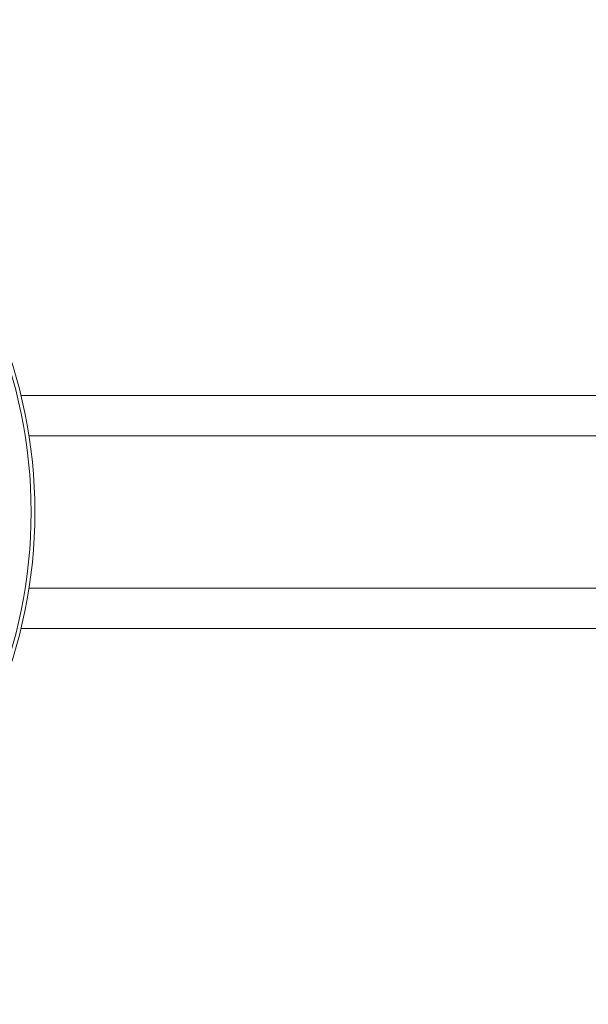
# Model space of a CAD drawing. Header units: millimetres. Extents: x -453 to 1924, y -67 to 428.
# Tile 39 of 88: x 340 to 372, y 373 to 428. Entities that reach past the tile are written whole.
import ezdxf

# ---------------------------------------------------------------- set-up
doc = ezdxf.new("R2010")
doc.units = ezdxf.units.MM

# ---------------------------------------------------------------- blocks, each defined once
blk = doc.blocks.new('Drawing View1')
at = {"color": 7, "linetype": 'Continuous', "lineweight": 18}
for p, q in [((573.322, 33.958), (426.678, 33.958)), ((427.127, 31.708), (572.873, 31.708)), ((427.127, 23.208), (572.873, 23.208)), ((426.678, 20.958), (573.322, 20.958))]:
    blk.add_line(p, q, dxfattribs=at)
for radius in [27.458, 27.457, 27.249]:
    blk.add_circle((400, 27.458), radius, dxfattribs=at)

msp = doc.modelspace()

# ---------------------------------------------------------------- block references
at = {"color": 7, "linetype": 'Continuous', "lineweight": 18}
msp.add_blockref('Drawing View1', (-86.291, 372.684), dxfattribs=at)

doc.saveas('drawing.dxf')
